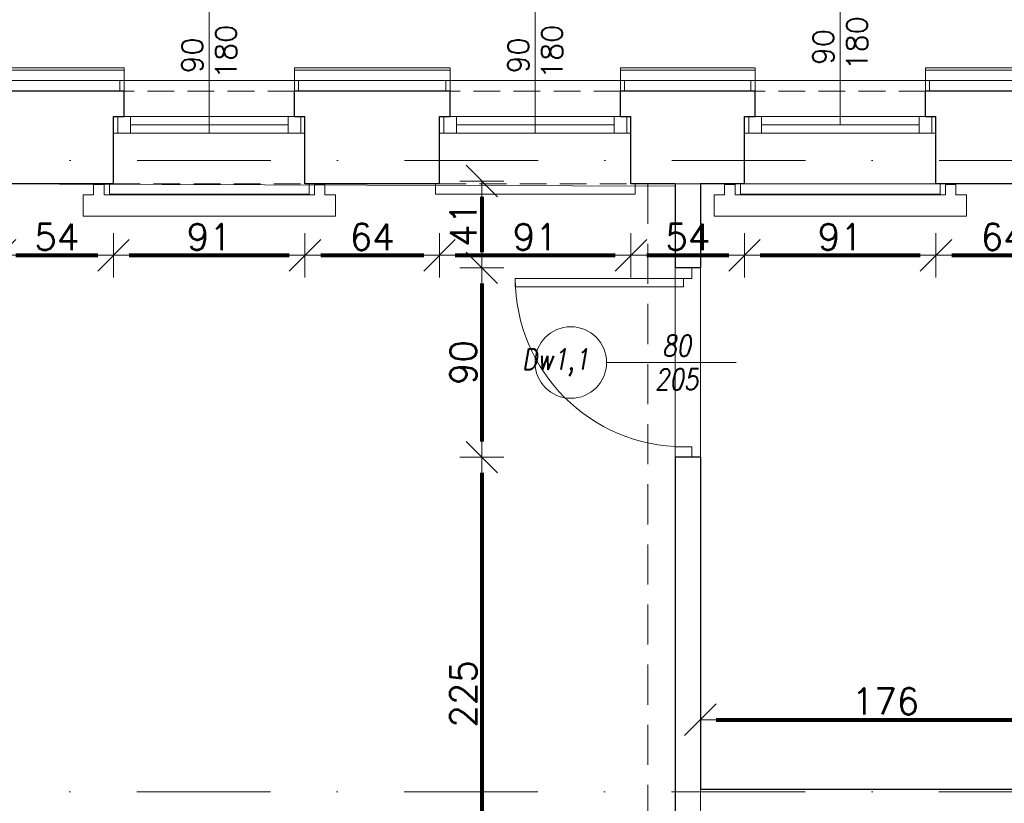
# Model space of a CAD drawing. Header units: metres. Extents: x 7408630 to 15602436, y 5561464 to 13303678.
# Tile 106 of 123: x 7411115 to 7411584, y 5566989 to 5567361. Entities that reach past the tile are written whole.
import ezdxf
from ezdxf.enums import TextEntityAlignment as Align

# ---------------------------------------------------------------- set-up
doc = ezdxf.new("R2010")
doc.units = ezdxf.units.M
doc.header["$MEASUREMENT"] = 0
doc.linetypes.add('DASHDOT', pattern=[25.4, 12.7, -6.35, 0, -6.35])
doc.linetypes.add('HIDDEN', pattern=[9.525, 6.35, -3.175])
for name, color, linetype, lineweight in [('!! 0_ Istn-okna', 6, 'Continuous', 13), ('!! 0_ Istn-sciany', 3, 'Continuous', 30), ('!! 0_ Istn-widok', 1, 'Continuous', 15), ('!! 0_Istn-cienka', 4, 'Continuous', 9), ('!! 0_Istn-drzwi', 1, 'Continuous', 13), ('!! 0_Opis_okna', 8, 'Continuous', 15), ('!! 0_Opis_pom', 9, 'Continuous', 13), ('!! 0_Osie', 1, 'DASHDOT', 13), ('!! 1_ tynk zewn  - nowy', 21, 'Continuous', 20), ('!! 1_OPIS POM NOWE', 140, 'Continuous', 5), ('!! 2_ remont Ocieplenie', 4, 'ZIGZAG', 5), ('!! 2_drzwi opis', 151, 'Continuous', 9), ('!! wymiary osi', 250, 'Continuous', 5), ('0-osie-liniA', 14, 'DASHDOT', 5), ('Granica', 112, 'Continuous', 80)]:
    doc.layers.add(name, color=color, linetype=linetype, lineweight=lineweight)
doc.layers.add('!! 0_Istn-grzejniki', color=7, linetype='Continuous', lineweight=0, plot=False)
doc.layers.add('Powierzchnia', color=140, linetype='Continuous', lineweight=5, plot=False)
doc.styles.add('50', font='ROMANS.shx', dxfattribs={"width": 0.8, "oblique": 10, "height": 10})
doc.styles.add('ARCHETYP', font='romans.shx', dxfattribs={"height": 15})
doc.styles.add('ARIAL', font='tahoma.ttf')
doc.styles.add('TXT', font='simplex.shx')
doc.linetypes.add('ZIGZAG', pattern='A,0.00254,-5.08,[131,ltypeshp.shx,S=5.08,R=0,X=-5.08,Y=0],-10.16,[131,ltypeshp.shx,S=5.08,R=180,X=5.08,Y=0],-5.08', length=20.32254)
doc.dimstyles.new('DIM50', dxfattribs={"dimscale": 5, "dimtxt": 2, "dimasz": 1, "dimexe": 0, "dimexo": 0, "dimgap": 0.5, "dimtad": 1, "dimdec": 4, "dimrnd": 0.5, "dimdsep": 46, "dimtxsty": 'TXT', "dimblk": 'TICK1', "dimblk1": 'TICK1', "dimblk2": 'TICK1', "dimsah": 1, "dimcen": 0, "dimse1": 1, "dimse2": 1, "dimclrd": 1, "dimclre": 7, "dimclrt": 9, "dimadec": 0, "dimazin": 0, "dimtfac": 1, "dimtdec": 4, "dimtmove": 2, "dimatfit": 3, "dimldrblk": 'TICK1', "dimfxl": 1, "dimtolj": 1, "dimarcsym": 0})

# ---------------------------------------------------------------- blocks, each defined once
blk = doc.blocks.new('BLOK OSI')
at = {"layer": '0-osie-liniA', "ltscale": 5}
for points in [[(48639.33021, -194402.0883), (55424.2848, -194402.0883)], [(48639.25763, -194702.0883), (55442.2848, -194702.0883)]]:
    blk.add_lwpolyline(points, dxfattribs=at)
blk = doc.blocks.new('1_ok-opis')
blk.add_line((0, 111.61), (0, 50))
blk.add_circle((0, 128.61), 17)
at = {"style": '50', "oblique": 10, "width": 0.8}
for tag, rotation, p in [('NR', 90, (0, 128.61)), ('NR', 270, (0, 128.61)), ('SZEROKOŚĆ', 90, (-8, 78.29)), ('SZEROKOŚĆ', 270, (8, 78.29)), ('WYSOKOŚĆ', 270, (-8, 78.29)), ('WYSOKOŚĆ', 90, (8, 78.29))]:
    blk.add_attdef(tag, text='', height=10, rotation=rotation, dxfattribs=at).set_placement(p, align=Align.MIDDLE)
blk = doc.blocks.new('TICK1')
at = {"color": 0}
for p, q in [((0, -1.4), (0, 1.4)), ((0, 0), (-1, 0))]:
    blk.add_line(p, q, dxfattribs=at)
at = {"color": 2}
blk.add_line((-1, -1), (1, 1), dxfattribs=at)
blk = doc.blocks.new('*D512')
at = {"layer": '!! wymiary osi', "color": 1, "lineweight": -2, "transparency": 16777216}
blk.add_line((72009.52, -194357.84), (72009.52, -194384.09), dxfattribs=at)
at = {"layer": 'DEFPOINTS', "color": 0, "transparency": 16777216}
for p in [(72101.42, -194350.34), (72009.52, -194391.59), (72101.42, -194391.59)]:
    blk.add_point(p, dxfattribs=at)
at = {"layer": '!! wymiary osi', "color": 1, "lineweight": -2, "transparency": 16777216, "xscale": 7.5, "yscale": 7.5, "zscale": 7.5}
for p, rotation in [((72009.52, -194350.34), 90), ((72009.52, -194391.59), 270)]:
    blk.add_blockref('TICK1', p, dxfattribs=dict(at, rotation=rotation))
at = {"layer": '!! wymiary osi', "color": 9, "transparency": 16777216, "insert": (72000.77, -194370.96), "char_height": 12.5, "attachment_point": 5, "rotation": 90, "style": 'TXT'}
blk.add_mtext('\\A1;41', dxfattribs=at)
blk = doc.blocks.new('*D513')
at = {"layer": '!! wymiary osi', "color": 1, "lineweight": -2, "transparency": 16777216}
blk.add_line((72009.52, -194399.09), (72009.52, -194474.09), dxfattribs=at)
at = {"layer": 'DEFPOINTS', "color": 0, "transparency": 16777216}
for p in [(72101.42, -194391.59), (72009.52, -194481.59), (72101.42, -194481.59)]:
    blk.add_point(p, dxfattribs=at)
at = {"layer": '!! wymiary osi', "color": 1, "lineweight": -2, "transparency": 16777216, "xscale": 7.5, "yscale": 7.5, "zscale": 7.5}
for p, rotation in [((72009.52, -194391.59), 90), ((72009.52, -194481.59), 270)]:
    blk.add_blockref('TICK1', p, dxfattribs=dict(at, rotation=rotation))
at = {"layer": '!! wymiary osi', "color": 9, "transparency": 16777216, "insert": (72000.77, -194436.59), "char_height": 12.5, "attachment_point": 5, "rotation": 90, "style": 'TXT'}
blk.add_mtext('\\A1;90', dxfattribs=at)
blk = doc.blocks.new('*D514')
at = {"layer": '!! wymiary osi', "color": 1, "lineweight": -2, "transparency": 16777216}
blk.add_line((72009.52, -194489.09), (72009.52, -194699.09), dxfattribs=at)
at = {"layer": 'DEFPOINTS', "color": 0, "transparency": 16777216}
for p in [(72101.42, -194481.59), (72009.52, -194706.59), (72101.42, -194706.59)]:
    blk.add_point(p, dxfattribs=at)
at = {"layer": '!! wymiary osi', "color": 1, "lineweight": -2, "transparency": 16777216, "xscale": 7.5, "yscale": 7.5, "zscale": 7.5}
for p, rotation in [((72009.52, -194481.59), 90), ((72009.52, -194706.59), 270)]:
    blk.add_blockref('TICK1', p, dxfattribs=dict(at, rotation=rotation))
at = {"layer": '!! wymiary osi', "color": 9, "transparency": 16777216, "insert": (72000.77, -194594.09), "char_height": 12.5, "attachment_point": 5, "rotation": 90, "style": 'TXT'}
blk.add_mtext('\\A1;225', dxfattribs=at)
blk = doc.blocks.new('*D523')
at = {"layer": '!! wymiary osi', "color": 1, "lineweight": -2, "transparency": 16777216}
blk.add_line((71787.92, -194385.62), (71826.92, -194385.62), dxfattribs=at)
at = {"layer": 'DEFPOINTS', "color": 0, "transparency": 16777216}
for p in [(71780.42, -194350.34), (71834.42, -194350.34), (71834.42, -194385.62)]:
    blk.add_point(p, dxfattribs=at)
at = {"layer": '!! wymiary osi', "color": 1, "lineweight": -2, "transparency": 16777216, "xscale": 7.5, "yscale": 7.5, "zscale": 7.5, "rotation": 180}
blk.add_blockref('TICK1', (71780.42, -194385.62), dxfattribs=at)
at = {"layer": '!! wymiary osi', "color": 1, "lineweight": -2, "transparency": 16777216, "xscale": 7.5, "yscale": 7.5, "zscale": 7.5}
blk.add_blockref('TICK1', (71834.42, -194385.62), dxfattribs=at)
at = {"layer": '!! wymiary osi', "color": 9, "transparency": 16777216, "insert": (71807.42, -194376.87), "char_height": 12.5, "attachment_point": 5, "style": 'TXT'}
blk.add_mtext('\\A1;54', dxfattribs=at)
blk = doc.blocks.new('*D524')
at = {"layer": '!! wymiary osi', "color": 1, "lineweight": -2, "transparency": 16777216}
blk.add_line((71841.92, -194385.62), (71917.92, -194385.62), dxfattribs=at)
at = {"layer": 'DEFPOINTS', "color": 0, "transparency": 16777216}
for p in [(71834.42, -194350.34), (71925.42, -194350.34), (71925.42, -194385.62)]:
    blk.add_point(p, dxfattribs=at)
at = {"layer": '!! wymiary osi', "color": 1, "lineweight": -2, "transparency": 16777216, "xscale": 7.5, "yscale": 7.5, "zscale": 7.5, "rotation": 180}
blk.add_blockref('TICK1', (71834.42, -194385.62), dxfattribs=at)
at = {"layer": '!! wymiary osi', "color": 1, "lineweight": -2, "transparency": 16777216, "xscale": 7.5, "yscale": 7.5, "zscale": 7.5}
blk.add_blockref('TICK1', (71925.42, -194385.62), dxfattribs=at)
at = {"layer": '!! wymiary osi', "color": 9, "transparency": 16777216, "insert": (71879.92, -194376.87), "char_height": 12.5, "attachment_point": 5, "style": 'TXT'}
blk.add_mtext('\\A1;91', dxfattribs=at)
blk = doc.blocks.new('*D525')
at = {"layer": '!! wymiary osi', "color": 1, "lineweight": -2, "transparency": 16777216}
blk.add_line((71932.92, -194385.62), (71981.92, -194385.62), dxfattribs=at)
at = {"layer": 'DEFPOINTS', "color": 0, "transparency": 16777216}
for p in [(71925.42, -194350.34), (71989.42, -194350.34), (71989.42, -194385.62)]:
    blk.add_point(p, dxfattribs=at)
at = {"layer": '!! wymiary osi', "color": 1, "lineweight": -2, "transparency": 16777216, "xscale": 7.5, "yscale": 7.5, "zscale": 7.5, "rotation": 180}
blk.add_blockref('TICK1', (71925.42, -194385.62), dxfattribs=at)
at = {"layer": '!! wymiary osi', "color": 1, "lineweight": -2, "transparency": 16777216, "xscale": 7.5, "yscale": 7.5, "zscale": 7.5}
blk.add_blockref('TICK1', (71989.42, -194385.62), dxfattribs=at)
at = {"layer": '!! wymiary osi', "color": 9, "transparency": 16777216, "insert": (71957.42, -194376.87), "char_height": 12.5, "attachment_point": 5, "style": 'TXT'}
blk.add_mtext('\\A1;64', dxfattribs=at)
blk = doc.blocks.new('*D526')
at = {"layer": '!! wymiary osi', "color": 1, "lineweight": -2, "transparency": 16777216}
blk.add_line((71996.92, -194385.62), (72072.92, -194385.62), dxfattribs=at)
at = {"layer": 'DEFPOINTS', "color": 0, "transparency": 16777216}
for p in [(71989.42, -194350.34), (72080.42, -194350.34), (72080.42, -194385.62)]:
    blk.add_point(p, dxfattribs=at)
at = {"layer": '!! wymiary osi', "color": 1, "lineweight": -2, "transparency": 16777216, "xscale": 7.5, "yscale": 7.5, "zscale": 7.5, "rotation": 180}
blk.add_blockref('TICK1', (71989.42, -194385.62), dxfattribs=at)
at = {"layer": '!! wymiary osi', "color": 1, "lineweight": -2, "transparency": 16777216, "xscale": 7.5, "yscale": 7.5, "zscale": 7.5}
blk.add_blockref('TICK1', (72080.42, -194385.62), dxfattribs=at)
at = {"layer": '!! wymiary osi', "color": 9, "transparency": 16777216, "insert": (72034.92, -194376.87), "char_height": 12.5, "attachment_point": 5, "style": 'TXT'}
blk.add_mtext('\\A1;91', dxfattribs=at)
blk = doc.blocks.new('*D527')
at = {"layer": '!! wymiary osi', "color": 1, "lineweight": -2, "transparency": 16777216}
blk.add_line((72087.92, -194385.62), (72126.92, -194385.62), dxfattribs=at)
at = {"layer": 'DEFPOINTS', "color": 0, "transparency": 16777216}
for p in [(72080.42, -194350.34), (72134.42, -194351.59), (72134.42, -194385.62)]:
    blk.add_point(p, dxfattribs=at)
at = {"layer": '!! wymiary osi', "color": 1, "lineweight": -2, "transparency": 16777216, "xscale": 7.5, "yscale": 7.5, "zscale": 7.5, "rotation": 180}
blk.add_blockref('TICK1', (72080.42, -194385.62), dxfattribs=at)
at = {"layer": '!! wymiary osi', "color": 1, "lineweight": -2, "transparency": 16777216, "xscale": 7.5, "yscale": 7.5, "zscale": 7.5}
blk.add_blockref('TICK1', (72134.42, -194385.62), dxfattribs=at)
at = {"layer": '!! wymiary osi', "color": 9, "transparency": 16777216, "insert": (72107.42, -194376.87), "char_height": 12.5, "attachment_point": 5, "style": 'TXT'}
blk.add_mtext('\\A1;54', dxfattribs=at)
blk = doc.blocks.new('*D528')
at = {"layer": '!! wymiary osi', "color": 1, "lineweight": -2, "transparency": 16777216}
blk.add_line((72141.92, -194385.62), (72217.92, -194385.62), dxfattribs=at)
at = {"layer": 'DEFPOINTS', "color": 0, "transparency": 16777216}
for p in [(72134.42, -194351.59), (72225.42, -194351.59), (72225.42, -194385.62)]:
    blk.add_point(p, dxfattribs=at)
at = {"layer": '!! wymiary osi', "color": 1, "lineweight": -2, "transparency": 16777216, "xscale": 7.5, "yscale": 7.5, "zscale": 7.5, "rotation": 180}
blk.add_blockref('TICK1', (72134.42, -194385.62), dxfattribs=at)
at = {"layer": '!! wymiary osi', "color": 1, "lineweight": -2, "transparency": 16777216, "xscale": 7.5, "yscale": 7.5, "zscale": 7.5}
blk.add_blockref('TICK1', (72225.42, -194385.62), dxfattribs=at)
at = {"layer": '!! wymiary osi', "color": 9, "transparency": 16777216, "insert": (72179.92, -194376.87), "char_height": 12.5, "attachment_point": 5, "style": 'TXT'}
blk.add_mtext('\\A1;91', dxfattribs=at)
blk = doc.blocks.new('*D529')
at = {"layer": '!! wymiary osi', "color": 1, "lineweight": -2, "transparency": 16777216}
blk.add_line((72232.92, -194385.62), (72281.92, -194385.62), dxfattribs=at)
at = {"layer": 'DEFPOINTS', "color": 0, "transparency": 16777216}
for p in [(72225.42, -194351.59), (72289.42, -194351.59), (72289.42, -194385.62)]:
    blk.add_point(p, dxfattribs=at)
at = {"layer": '!! wymiary osi', "color": 1, "lineweight": -2, "transparency": 16777216, "xscale": 7.5, "yscale": 7.5, "zscale": 7.5, "rotation": 180}
blk.add_blockref('TICK1', (72225.42, -194385.62), dxfattribs=at)
at = {"layer": '!! wymiary osi', "color": 1, "lineweight": -2, "transparency": 16777216, "xscale": 7.5, "yscale": 7.5, "zscale": 7.5}
blk.add_blockref('TICK1', (72289.42, -194385.62), dxfattribs=at)
at = {"layer": '!! wymiary osi', "color": 9, "transparency": 16777216, "insert": (72257.42, -194376.87), "char_height": 12.5, "attachment_point": 5, "style": 'TXT'}
blk.add_mtext('\\A1;64', dxfattribs=at)
blk = doc.blocks.new('*D553')
at = {"layer": '!! wymiary osi', "color": 1, "lineweight": -2, "transparency": 16777216}
blk.add_line((72120.92, -194606.38), (72281.92, -194606.38), dxfattribs=at)
at = {"layer": 'DEFPOINTS', "color": 0, "transparency": 16777216}
for p in [(72289.42, -194606.38), (72113.42, -194639.59), (72289.42, -194639.59)]:
    blk.add_point(p, dxfattribs=at)
at = {"layer": '!! wymiary osi', "color": 1, "lineweight": -2, "transparency": 16777216, "xscale": 7.5, "yscale": 7.5, "zscale": 7.5, "rotation": 180}
blk.add_blockref('TICK1', (72113.42, -194606.38), dxfattribs=at)
at = {"layer": '!! wymiary osi', "color": 1, "lineweight": -2, "transparency": 16777216, "xscale": 7.5, "yscale": 7.5, "zscale": 7.5}
blk.add_blockref('TICK1', (72289.42, -194606.38), dxfattribs=at)
at = {"layer": '!! wymiary osi', "color": 9, "transparency": 16777216, "insert": (72201.42, -194597.63), "char_height": 12.5, "attachment_point": 5, "style": 'TXT'}
blk.add_mtext('\\A1;176', dxfattribs=at)
blk = doc.blocks.new('*D570')
at = {"layer": '!! wymiary osi', "color": 1, "lineweight": -2, "transparency": 16777216}
blk.add_line((71376.92, -193783.29), (72093.92, -193783.29), dxfattribs=at)
at = {"layer": 'DEFPOINTS', "color": 0, "transparency": 16777216}
for p in [(72101.42, -193783.29), (71369.42, -194350.34), (72101.42, -194351.59)]:
    blk.add_point(p, dxfattribs=at)
at = {"layer": '!! wymiary osi', "color": 1, "lineweight": -2, "transparency": 16777216, "xscale": 7.5, "yscale": 7.5, "zscale": 7.5, "rotation": 180}
blk.add_blockref('TICK1', (71369.42, -193783.29), dxfattribs=at)
at = {"layer": '!! wymiary osi', "color": 1, "lineweight": -2, "transparency": 16777216, "xscale": 7.5, "yscale": 7.5, "zscale": 7.5}
blk.add_blockref('TICK1', (72101.42, -193783.29), dxfattribs=at)
at = {"layer": '!! wymiary osi', "color": 9, "transparency": 16777216, "insert": (71735.42, -193774.54), "char_height": 12.5, "attachment_point": 5, "style": 'TXT'}
blk.add_mtext('\\A1;732', dxfattribs=at)
blk = doc.blocks.new('*D572')
at = {"layer": '!! wymiary osi', "color": 1, "lineweight": -2, "transparency": 16777216}
for p, q in [((72093.92, -193783.29), (72086.42, -193783.29)), ((72101.42, -193783.29), (72113.42, -193783.29)), ((72120.92, -193783.29), (72128.42, -193783.29))]:
    blk.add_line(p, q, dxfattribs=at)
at = {"layer": 'DEFPOINTS', "color": 0, "transparency": 16777216}
for p in [(72113.42, -193783.29), (72101.42, -194351.59), (72113.42, -194351.59)]:
    blk.add_point(p, dxfattribs=at)
at = {"layer": '!! wymiary osi', "color": 1, "lineweight": -2, "transparency": 16777216, "xscale": 7.5, "yscale": 7.5, "zscale": 7.5}
blk.add_blockref('TICK1', (72101.42, -193783.29), dxfattribs=at)
at = {"layer": '!! wymiary osi', "color": 1, "lineweight": -2, "transparency": 16777216, "xscale": 7.5, "yscale": 7.5, "zscale": 7.5, "rotation": 180}
blk.add_blockref('TICK1', (72113.42, -193783.29), dxfattribs=at)
at = {"layer": '!! wymiary osi', "color": 9, "transparency": 16777216, "insert": (72107.42, -193773.29), "char_height": 12.5, "attachment_point": 5, "style": 'TXT'}
blk.add_mtext('\\A1;12', dxfattribs=at)
blk = doc.blocks.new('*D573')
at = {"layer": '!! wymiary osi', "color": 1, "lineweight": -2, "transparency": 16777216}
blk.add_line((72120.92, -193783.29), (72536.92, -193783.29), dxfattribs=at)
at = {"layer": 'DEFPOINTS', "color": 0, "transparency": 16777216}
for p in [(72544.42, -193783.29), (72113.42, -194351.59), (72544.42, -194351.59)]:
    blk.add_point(p, dxfattribs=at)
at = {"layer": '!! wymiary osi', "color": 1, "lineweight": -2, "transparency": 16777216, "xscale": 7.5, "yscale": 7.5, "zscale": 7.5, "rotation": 180}
blk.add_blockref('TICK1', (72113.42, -193783.29), dxfattribs=at)
at = {"layer": '!! wymiary osi', "color": 1, "lineweight": -2, "transparency": 16777216, "xscale": 7.5, "yscale": 7.5, "zscale": 7.5}
blk.add_blockref('TICK1', (72544.42, -193783.29), dxfattribs=at)
at = {"layer": '!! wymiary osi', "color": 9, "transparency": 16777216, "insert": (72328.92, -193774.54), "char_height": 12.5, "attachment_point": 5, "style": 'TXT'}
blk.add_mtext('\\A1;431', dxfattribs=at)
blk = doc.blocks.new('A$C9c944097')
at = {"layer": '!! 0_ Istn-okna'}
for points in [[(457.5, 58.52787), (548.5, 58.52787)], [(612.5, 58.52787), (703.5, 58.52787)], [(757.5, 58.52787), (848.5, 58.52787)], [(465.5, 54.52787), (540.5, 54.52787)], [(620.5, 54.52787), (695.5, 54.52787)], [(765.5, 54.52787), (840.5, 54.52787)], [(457.5, 50.52787), (548.5, 50.52787)], [(612.5, 50.52787), (703.5, 50.52787)], [(757.5, 50.52787), (848.5, 50.52787)]]:
    blk.add_lwpolyline(points, dxfattribs=at)
for points in [[(459.5, 58.52787), (465.5, 58.52787), (465.5, 50.52787), (459.5, 50.52787)], [(540.5, 58.52787), (546.5, 58.52787), (546.5, 50.52787), (540.5, 50.52787)], [(614.5, 58.52787), (620.5, 58.52787), (620.5, 50.52787), (614.5, 50.52787)], [(695.5, 58.52787), (701.5, 58.52787), (701.5, 50.52787), (695.5, 50.52787)], [(759.5, 58.52787), (765.5, 58.52787), (765.5, 50.52787), (759.5, 50.52787)], [(840.5, 58.52787), (846.5, 58.52787), (846.5, 50.52787), (840.5, 50.52787)]]:
    blk.add_lwpolyline(points, close=True, dxfattribs=at)
at = {"layer": '!! 0_ Istn-sciany'}
for p, q in [((724.5, 26.52787), (724.5, -13.47213)), ((736.5, 26.52787), (736.5, -13.47213)), ((724.5, -103.47213), (724.5, -328.47213)), ((736.5, -103.47213), (736.5, -261.47213))]:
    blk.add_line(p, q, dxfattribs=at)
for points in [[(462.5, 70.52787), (398.5, 70.52787)], [(462.5, 58.52787), (462.5, 70.52787)], [(617.5, 70.52787), (543.5, 70.52787)], [(543.5, 58.52787), (543.5, 70.52787)], [(617.5, 58.52787), (617.5, 70.52787)], [(762.5, 70.52787), (698.5, 70.52787)], [(698.5, 58.52787), (698.5, 70.52787)], [(762.5, 58.52787), (762.5, 70.52787)], [(917.5, 70.52787), (843.5, 70.52787)], [(843.5, 58.52787), (843.5, 70.52787)], [(457.5, 58.52787), (462.5, 58.52787)], [(457.5, 26.52787), (457.5, 58.52787)], [(543.5, 58.52787), (548.5, 58.52787)], [(548.5, 26.52787), (548.5, 58.52787)], [(612.5, 58.52787), (617.5, 58.52787)], [(612.5, 26.52787), (612.5, 58.52787)], [(698.5, 58.52787), (703.5, 58.52787)], [(703.5, 26.52787), (703.5, 58.52787)], [(757.5, 58.52787), (762.5, 58.52787)], [(757.5, 26.52787), (757.5, 58.52787)], [(843.5, 58.52787), (848.5, 58.52787)], [(848.5, 26.52787), (848.5, 58.52787)], [(457.5, 26.52787), (403.5, 26.52787)], [(612.5, 26.52787), (548.5, 26.52787)], [(724.5, 26.52787), (703.5, 26.52787)], [(757.5, 26.52787), (736.5, 26.52787)], [(912.5, 26.52787), (848.5, 26.52787)], [(736.5, -13.47213), (724.5, -13.47213)], [(736.5, -103.47213), (724.5, -103.47213)], [(912.5, -261.47213), (736.5, -261.47213)]]:
    blk.add_lwpolyline(points, dxfattribs=at)
at = {"layer": '!! 0_ Istn-widok', "linetype": 'HIDDEN', "ltscale": 3}
for p, q in [((711.5, 26.52787), (711.5, -548.47213)), ((736.5, 26.52787), (736.5, -548.47213))]:
    blk.add_line(p, q, dxfattribs=at)
at = {"layer": '!! 0_ Istn-widok'}
for points in [[(545.5, 75.52787), (460.5, 75.52787)], [(460.5, 70.52787), (460.5, 75.52787)], [(545.5, 70.52787), (545.5, 75.52787)], [(700.5, 75.52787), (615.5, 75.52787)], [(615.5, 70.52787), (615.5, 75.52787)], [(700.5, 70.52787), (700.5, 75.52787)], [(845.5, 75.52787), (760.5, 75.52787)], [(760.5, 70.52787), (760.5, 75.52787)], [(845.5, 70.52787), (845.5, 75.52787)], [(455.5, 26.52787), (455.5, 21.52787)], [(550.5, 26.52787), (550.5, 21.52787)], [(610.5, 26.52787), (610.5, 21.52787)], [(705.5, 26.52787), (705.5, 21.52787)], [(724.5, 26.52787), (736.5, 26.52787)], [(755.5, 26.52787), (755.5, 21.52787)], [(850.5, 26.52787), (850.5, 21.52787)], [(455.5, 21.52787), (550.5, 21.52787)], [(610.5, 21.52787), (705.5, 21.52787)], [(755.5, 21.52787), (850.5, 21.52787)]]:
    blk.add_lwpolyline(points, dxfattribs=at)
at = {"layer": '!! 0_Istn-cienka', "linetype": 'HIDDEN', "ltscale": 2}
for points in [[(543.5, 70.52787), (462.5, 70.52787)], [(698.5, 70.52787), (617.5, 70.52787)], [(843.5, 70.52787), (762.5, 70.52787)], [(457.5, 26.52787), (548.5, 26.52787)], [(612.5, 26.52787), (703.5, 26.52787)], [(757.5, 26.52787), (848.5, 26.52787)]]:
    blk.add_lwpolyline(points, dxfattribs=at)
at = {"layer": '!! 0_Istn-drzwi'}
for points in [[(732.5, -18.47213), (732.5, -13.47213), (724.5, -13.47213), (724.5, -18.47213)], [(648.5, -22.47213), (728.5, -22.47213), (728.5, -18.47213), (648.5, -18.47213)], [(732.5, -98.47213), (732.5, -103.47213), (724.5, -103.47213), (724.5, -98.47213)]]:
    blk.add_lwpolyline(points, close=True, dxfattribs=at)
blk.add_lwpolyline([(753.5, -58.47213), (703.5, -58.47213)], dxfattribs=at)
blk.add_arc((728.5, -18.47213), 80, 180, 270, dxfattribs=at)
at = {"layer": '!! 0_Istn-grzejniki'}
for points in [[(558, 26.16489), (558, 21.16489), (563, 21.16489), (563, 11.16489), (443, 11.16489), (443, 21.16489), (448, 21.16489), (448, 26.16489), (453, 26.16489), (453, 21.16489), (553, 21.16489), (553, 26.16489)], [(858, 26.16489), (858, 21.16489), (863, 21.16489), (863, 11.16489), (743, 11.16489), (743, 21.16489), (748, 21.16489), (748, 26.16489), (753, 26.16489), (753, 21.16489), (853, 21.16489), (853, 26.16489)]]:
    blk.add_lwpolyline(points, close=True, dxfattribs=at)
at = {"layer": '!! 1_ tynk zewn  - nowy'}
for points in [[(398.5, 81.52787), (462.5, 81.52787)], [(398.5, 80.52787), (462.5, 80.52787)], [(462.5, 81.52787), (462.5, 70.52787)], [(543.5, 81.52787), (617.5, 81.52787)], [(543.5, 81.52787), (543.5, 70.52787)], [(543.5, 80.52787), (617.5, 80.52787)], [(617.5, 81.52787), (617.5, 70.52787)], [(698.5, 81.52787), (762.5, 81.52787)], [(698.5, 81.52787), (698.5, 70.52787)], [(698.5, 80.52787), (762.5, 80.52787)], [(762.5, 81.52787), (762.5, 70.52787)], [(843.5, 81.52787), (917.5, 81.52787)], [(843.5, 81.52787), (843.5, 70.52787)], [(843.5, 80.52787), (917.5, 80.52787)]]:
    blk.add_lwpolyline(points, dxfattribs=at)
at = {"layer": '!! 2_ remont Ocieplenie', "linetype": 'ZIGZAG', "ltscale": 0.75}
for points in [[(398.5, 75.52787), (462.5, 75.52787)], [(543.5, 75.52787), (617.5, 75.52787)], [(698.5, 75.52787), (762.5, 75.52787)], [(843.5, 75.52787), (917.5, 75.52787)]]:
    blk.add_lwpolyline(points, dxfattribs=at)
at = {"layer": 'Powierzchnia'}
for points in [[(-7.5, 27.77787), (724.5, 25.27787), (724.5, -548.47213), (687.5, -548.47213), (687.5, -530.47213), (600.5, -530.47213), (600.5, -548.47213), (561.5, -548.47213), (561.5, -530.47213), (474.5, -530.47213), (474.5, -548.47213), (261.5, -548.47213), (261.5, -530.47213), (174.5, -530.47213), (174.5, -548.47213), (111.5, -548.47213), (111.5, -530.47213), (-7.5, -530.47213)], [(736.5, -261.47213), (1167.5, -261.47213), (1167.5, 26.52787), (736.5, 26.52787)]]:
    blk.add_lwpolyline(points, close=True, dxfattribs=at)
at = {"layer": '!! 0_Opis_okna'}
ref = blk.add_blockref('1_ok-opis', (803, 4.52787), dxfattribs=at)
ref.add_attrib('WYSOKOŚĆ', '180', dxfattribs={"layer": '0', "height": 10, "rotation": 90, "style": 'ARCHETYP'}).set_placement((811, 93.24828), align=Align.MIDDLE)
ref.add_attrib('SZEROKOŚĆ', '90', dxfattribs={"layer": '0', "height": 10, "rotation": 90, "style": 'ARCHETYP'}).set_placement((795, 91.47483), align=Align.MIDDLE)
ref.add_attrib('NR', 'O2,2', dxfattribs={"layer": '0', "height": 12, "rotation": 90, "style": 'ARCHETYP'}).set_placement((803, 141.42932), align=Align.MIDDLE)
ref = blk.add_blockref('1_ok-opis', (503, 0.52787), dxfattribs=at)
ref.add_attrib('WYSOKOŚĆ', '180', dxfattribs={"layer": '0', "height": 10, "rotation": 90, "style": 'ARCHETYP'}).set_placement((511, 89.24828), align=Align.MIDDLE)
ref.add_attrib('SZEROKOŚĆ', '90', dxfattribs={"layer": '0', "height": 10, "rotation": 90, "style": 'ARCHETYP'}).set_placement((495, 87.47483), align=Align.MIDDLE)
ref.add_attrib('NR', 'O2,2', dxfattribs={"layer": '0', "height": 12, "rotation": 90, "style": 'ARCHETYP'}).set_placement((503, 137.42932), align=Align.MIDDLE)
ref = blk.add_blockref('1_ok-opis', (658, 0.52787), dxfattribs=at)
ref.add_attrib('WYSOKOŚĆ', '180', dxfattribs={"layer": '0', "height": 10, "rotation": 90, "style": 'ARCHETYP'}).set_placement((666, 89.24828), align=Align.MIDDLE)
ref.add_attrib('SZEROKOŚĆ', '90', dxfattribs={"layer": '0', "height": 10, "rotation": 90, "style": 'ARCHETYP'}).set_placement((650, 87.47483), align=Align.MIDDLE)
ref.add_attrib('NR', 'O2,2', dxfattribs={"layer": '0', "height": 12, "rotation": 90, "style": 'ARCHETYP'}).set_placement((658, 137.42932), align=Align.MIDDLE)
at = {"layer": '!! 0_Osie'}
blk.add_blockref('BLOK OSI', (-48933.21142, 194439.57635), dxfattribs=at)
at = {"layer": '!! 2_drzwi opis'}
ref = blk.add_blockref('1_ok-opis', (803.5, -58.47212), dxfattribs=dict(at, rotation=90.00000361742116))
ref.add_attrib('WYSOKOŚĆ', '80', dxfattribs={"layer": '0', "height": 10, "rotation": 0.0000036, "style": '50', "oblique": 10, "width": 0.8}).set_placement((725.20915, -50.47213), align=Align.MIDDLE)
ref.add_attrib('SZEROKOŚĆ', '205', dxfattribs={"layer": '0', "height": 10, "rotation": 0.0000036, "style": '50', "oblique": 10, "width": 0.8}).set_placement((725.20915, -66.47213), align=Align.MIDDLE)
ref.add_attrib('NR', 'Dw1,1', dxfattribs={"layer": '0', "height": 10, "rotation": 0.0000036, "style": '50', "oblique": 10, "width": 0.8}).set_placement((667.65409, -58.47213), align=Align.MIDDLE)
at = {"layer": '!! 0_Opis_pom', "ltscale": 0.7, "style": 'ARIAL'}
for tag, p in [('B2,14', (2497.12282, -23.97252)), ('B2,12', (1965.56932, -35.77631)), ('B2,11', (1692.08817, -60.77765)), ('B2,16', (3818.15438, -63.71828)), ('B2,19.1', (5324.74708, -87.92078)), ('B2,17', (4129.82322, -93.25972)), ('B2,10', (1351.71035, -111.25665)), ('B2,15', (3189.46558, -109.69496)), ('B2,13', (2272.99389, -121.89624)), ('A2,5', (1075.52681, -127.78965)), ('B2,18', (4545.51277, -234.12017)), ('B2,19', (5775.76711, -239.42159)), ('A2,4', (318.83322, -329.3265)), ('A2.1', (994.53557, -353.44633)), ('B2.7', (3171.3557, -458.01164)), ('A2.2', (994.53557, -692.67095)), ('B2.2', (3599.26223, -690.3637)), ('B2,21', (4593.23787, -912.69388)), ('A2.3', (455.44717, -940.66614)), ('B2,9', (1798.58924, -939.09545)), ('B2,4', (3116.67143, -940.65712)), ('B2,3', (3297.35823, -941.16418)), ('B2,8', (2517.28573, -960.07338)), ('B2,20', (5834.09772, -965.70749)), ('B2.1', (3927.81794, -970.24709)), ('B2,5', (3309.56672, -1129.12418)), ('B2,6', (3122.36837, -1171.43557)), ('C2,2', (3435.86614, -1487.77973)), ('C2,1', (3957.73656, -2408.10352)), ('C2,3', (3457.72791, -2555.15039)), ('D1,1', (2554.19917, -3205.91504)), ('C2,4', (3866.78124, -3285.77383)), ('D1,4', (1780.27581, -3366.18103)), ('D1,6', (1380.86316, -3373.10994)), ('D1,3', (2098.36626, -3546.18257)), ('C2,5', (3178.15957, -3610.67242)), ('D1,5', (1914.6928, -3621.18339)), ('D1,2', (2201.15492, -3794.18451)), ('D1,7', (477.95048, -4408.76849)), ('D1,8', (338.43039, -4834.32895))]:
    blk.add_attdef(tag, text='', height=11.968, dxfattribs=at).set_placement(p, align=Align.MIDDLE_CENTER)
at = {"layer": '!! 1_OPIS POM NOWE', "style": 'ARIAL'}
for tag, p in [('C2.5B', (3593.7377, -3168.5911)), ('C2,5C', (3526.78796, -3281.02046)), ('C2.4', (3997.15534, -3347.99835)), ('E2,2', (2945.33506, -3413.31629)), ('C2,5A', (3566.4961, -3615.37865)), ('E2.9', (3984.52714, -3783.77287)), ('E2.7', (4645.53364, -3784.14655)), ('D1,2', (2903.25587, -3794.18451)), ('E2.2', (3405.83089, -4049.74196)), ('E2.8', (4380.36687, -4058.97571)), ('E2.6', (5154.87983, -4066.29138)), ('E2.1', (4427.07303, -4318.94156)), ('E2,3', (3401.59976, -4465.83792)), ('E2.4', (3758.95342, -4705.0924)), ('E2.5', (5238.11734, -4786.79525))]:
    blk.add_attdef(tag, text='', height=11.968, dxfattribs=at).set_placement(p, align=Align.MIDDLE_CENTER)
at = {"layer": '!! wymiary osi'}
for base, p1, p2, picture, middle in [((724.5, 594.829), (-7.5, 27.77787), (724.5, 26.52787), '*D570', (358.5, 603.579)), ((736.5, 594.829), (724.5, 26.52787), (736.5, 26.52787), '*D572', (730.5, 604.829)), ((1167.5, 594.829), (736.5, 26.52787), (1167.5, 26.52787), '*D573', (952, 603.579)), ((457.5, -7.5), (403.5, 27.77787), (457.5, 27.77787), '*D523', (430.5, 1.25)), ((548.5, -7.5), (457.5, 27.77787), (548.5, 27.77787), '*D524', (503, 1.25)), ((612.5, -7.5), (548.5, 27.77787), (612.5, 27.77787), '*D525', (580.5, 1.25)), ((703.5, -7.5), (612.5, 27.77787), (703.5, 27.77787), '*D526', (658, 1.25)), ((757.5, -7.5), (703.5, 27.77787), (757.5, 26.52787), '*D527', (730.5, 1.25)), ((848.5, -7.5), (757.5, 26.52787), (848.5, 26.52787), '*D528', (803, 1.25)), ((912.5, -7.5), (848.5, 26.52787), (912.5, 26.52787), '*D529', (880.5, 1.25)), ((912.5, -228.26416), (736.5, -261.47213), (912.5, -261.47213), '*D553', (824.5, -219.51416))]:
    dim = blk.add_linear_dim(base=base, p1=p1, p2=p2, dimstyle='DIM50', dxfattribs=at)
    dim.commit()
    dim.dimension.update_dxf_attribs({"geometry": picture, "text_midpoint": middle, "insert": (-71376.92327, 194378.11618)})
for base, p1, p2, picture, middle in [((632.59581, -13.47213), (724.5, 27.77787), (724.5, -13.47213), '*D512', (623.84581, 7.15287)), ((632.59581, -103.47213), (724.5, -13.47213), (724.5, -103.47213), '*D513', (623.84581, -58.47213)), ((632.59581, -328.47213), (724.5, -103.47213), (724.5, -328.47213), '*D514', (623.84581, -215.97213))]:
    dim = blk.add_linear_dim(base=base, p1=p1, p2=p2, angle=90, dimstyle='DIM50', dxfattribs=at)
    dim.commit()
    dim.dimension.update_dxf_attribs({"geometry": picture, "text_midpoint": middle, "insert": (-71376.92327, 194378.11618)})

msp = doc.modelspace()

# ---------------------------------------------------------------- block references
at = {"layer": 'Granica'}
msp.add_blockref('A$C9c944097', (7410702.59401, 5567256.9858), dxfattribs=at)

doc.saveas('drawing.dxf')
